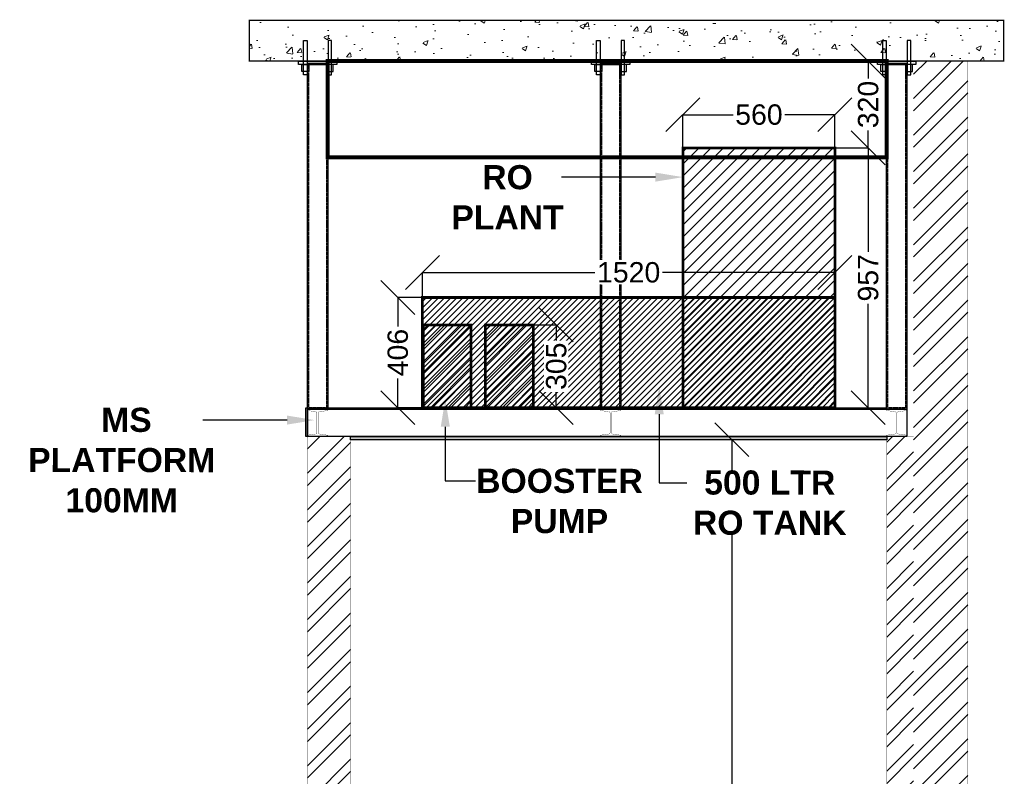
# Model space of a CAD drawing. Header units: millimetres. Extents: x -115221 to 194496, y -122556 to 375476.
# Tile 136 of 169: x 100929 to 104557, y 34078 to 36866. Entities that reach past the tile are written whole.
import ezdxf
from ezdxf import colors
from ezdxf.entities.mleader import LeaderData, LeaderLine
from ezdxf.math import Vec2, Vec3

# ---------------------------------------------------------------- set-up
doc = ezdxf.new("R2010")
doc.units = ezdxf.units.MM
doc.header["$PDMODE"] = 3
doc.header["$PDSIZE"] = -100
doc.linetypes.add('DASHED2', pattern=[0.375, 0.25, -0.125])
doc.linetypes.add('HIDDEN', pattern=[0.375, 0.25, -0.125])
for name, color, linetype in [('500 LTR RO TANK', 6, 'Continuous'), ('BOOSTER PUMP', 6, 'Continuous'), ('RO PLANT', 1, 'Continuous'), ('WALL - INTERNAL HATCH', 250, 'Continuous')]:
    doc.layers.add(name, color=color, linetype=linetype)
for name, color, linetype, lineweight in [('AC-SECTIONS', 252, 'Continuous', 9), ('CIVIL-CONSTRUCTION', 1, 'Continuous', 25), ('Equipment', 136, 'Continuous', 0), ('LL WALL', 4, 'Continuous', 0), ('WATER SUPPLY DIM', 7, 'Continuous', 0), ('WATER SUPPLY TEXT', 7, 'Continuous', 0)]:
    doc.layers.add(name, color=color, linetype=linetype, lineweight=lineweight)
doc.styles.get("Standard").update_dxf_attribs({"font": 'arial.ttf'})
doc.dimstyles.new('PLU DIM', dxfattribs={"dimtxt": 75, "dimasz": 125, "dimexe": 0.1, "dimexo": 0.1, "dimgap": 0.09, "dimtad": 0, "dimtoh": 1, "dimdec": 0, "dimzin": 0, "dimdsep": 46, "dimtxsty": 'Standard', "dimblk": 'OBLIQUE', "dimcen": 0.09, "dimclrd": 150, "dimclre": 150, "dimclrt": 1, "dimadec": 0, "dimazin": 0, "dimtfac": 1, "dimtdec": 0, "dimtofl": 0, "dimtmove": 1, "dimatfit": 3, "dimldrblk": 'OBLIQUE', "dimfxl": 1, "dimtfill": 1, "dimfrac": 1, "dimtolj": 1, "dimtzin": 0, "dimarcsym": 0})
pattern_1 = [(225, (-1600964.46, -2795409.3), (67.351921, -67.351921), []), (225, (-1601009.36, -2795409.3), (67.351921, -67.351921), [])]

# ---------------------------------------------------------------- blocks, each defined once
blk = doc.blocks.new('_Oblique')
at = {"color": 0, "linetype": 'ByBlock', "lineweight": -2}
blk.add_line((-0.5, -0.5), (0.5, 0.5), dxfattribs=at)
blk = doc.blocks.new('*D235')
at = {"layer": 'Defpoints', "color": 0, "transparency": 16777216}
for p in [(102412.9, 35842.5), (102322.2, 35436.5), (102412.9, 35436.5, 0)]:
    blk.add_point(p, dxfattribs=at)
at = {"layer": 'WATER SUPPLY DIM', "color": 150, "lineweight": -2, "transparency": 16777216}
for p, q in [((102412.8, 35842.5), (102322.1, 35842.5)), ((102322.2, 35842.5), (102322.2, 35723.9)), ((102322.2, 35436.5), (102322.2, 35555.1)), ((102412.8, 35436.5), (102322.1, 35436.5))]:
    blk.add_line(p, q, dxfattribs=at)
at = {"layer": 'WATER SUPPLY DIM', "color": 150, "lineweight": -2, "transparency": 16777216, "xscale": 125, "yscale": 125, "zscale": 125}
for p, rotation in [((102322.2, 35842.5), 90), ((102322.2, 35436.5), 270)]:
    blk.add_blockref('_Oblique', p, dxfattribs=dict(at, rotation=rotation))
at = {"layer": 'WATER SUPPLY DIM', "color": 1, "transparency": 16777216, "insert": (102322.2, 35639.5), "char_height": 75, "attachment_point": 5, "rotation": 90, "bg_fill": 3, "box_fill_scale": 1.1, "bg_fill_color": 256, "bg_fill_true_color": 13158600, "bg_fill_transparency": 0}
blk.add_mtext('\\A1;406', dxfattribs=at)
blk = doc.blocks.new('*D236')
at = {"layer": 'Defpoints', "color": 0, "transparency": 16777216}
for p in [(103932.8, 35934.8), (102412.9, 35842.5), (103932.8, 35842.5, 0)]:
    blk.add_point(p, dxfattribs=at)
at = {"layer": 'WATER SUPPLY DIM', "color": 150, "lineweight": -2, "transparency": 16777216}
for p, q in [((102412.9, 35842.6), (102412.9, 35934.9)), ((102412.9, 35934.8), (103064.4, 35934.8)), ((103932.8, 35934.8), (103281.3, 35934.8)), ((103932.8, 35842.6), (103932.8, 35934.9))]:
    blk.add_line(p, q, dxfattribs=at)
at = {"layer": 'WATER SUPPLY DIM', "color": 150, "lineweight": -2, "transparency": 16777216, "xscale": 125, "yscale": 125, "zscale": 125, "rotation": 180}
blk.add_blockref('_Oblique', (102412.9, 35934.8), dxfattribs=at)
at = {"layer": 'WATER SUPPLY DIM', "color": 150, "lineweight": -2, "transparency": 16777216, "xscale": 125, "yscale": 125, "zscale": 125}
blk.add_blockref('_Oblique', (103932.8, 35934.8), dxfattribs=at)
at = {"layer": 'WATER SUPPLY DIM', "color": 1, "transparency": 16777216, "insert": (103172.8, 35934.8), "char_height": 75, "attachment_point": 5, "bg_fill": 3, "box_fill_scale": 1.1, "bg_fill_color": 256, "bg_fill_true_color": 13158600, "bg_fill_transparency": 0}
blk.add_mtext('\\A1;1520', dxfattribs=at)
blk = doc.blocks.new('*D239')
at = {"layer": 'Defpoints', "color": 0, "transparency": 16777216}
for p in [(103932.8, 36393.5), (103932.8, 35436.5), (104055.5, 35436.5)]:
    blk.add_point(p, dxfattribs=at)
at = {"layer": 'WATER SUPPLY DIM', "color": 150, "lineweight": -2, "transparency": 16777216}
for p, q in [((103932.9, 36393.5), (104055.6, 36393.5)), ((104055.5, 36393.5), (104055.5, 35998)), ((104055.5, 35436.5), (104055.5, 35832.1)), ((103932.9, 35436.5), (104055.6, 35436.5))]:
    blk.add_line(p, q, dxfattribs=at)
at = {"layer": 'WATER SUPPLY DIM', "color": 150, "lineweight": -2, "transparency": 16777216, "xscale": 125, "yscale": 125, "zscale": 125}
for p, rotation in [((104055.5, 36393.5), 90), ((104055.5, 35436.5), 270)]:
    blk.add_blockref('_Oblique', p, dxfattribs=dict(at, rotation=rotation))
at = {"layer": 'WATER SUPPLY DIM', "color": 1, "transparency": 16777216, "insert": (104055.5, 35915), "char_height": 75, "attachment_point": 5, "rotation": 90, "bg_fill": 3, "box_fill_scale": 1.1, "bg_fill_color": 256, "bg_fill_true_color": 13158600, "bg_fill_transparency": 0}
blk.add_mtext('\\A1;957', dxfattribs=at)
blk = doc.blocks.new('*D240')
at = {"layer": 'Defpoints', "color": 0, "transparency": 16777216}
for p in [(103932.8, 36516), (103372.8, 36393.5), (103932.8, 36393.5)]:
    blk.add_point(p, dxfattribs=at)
at = {"layer": 'WATER SUPPLY DIM', "color": 150, "lineweight": -2, "transparency": 16777216}
for p, q in [((103372.8, 36393.6), (103372.8, 36516.1)), ((103372.8, 36516), (103570, 36516)), ((103932.8, 36516), (103735.6, 36516)), ((103932.8, 36393.6), (103932.8, 36516.1))]:
    blk.add_line(p, q, dxfattribs=at)
at = {"layer": 'WATER SUPPLY DIM', "color": 150, "lineweight": -2, "transparency": 16777216, "xscale": 125, "yscale": 125, "zscale": 125, "rotation": 180}
blk.add_blockref('_Oblique', (103372.8, 36516), dxfattribs=at)
at = {"layer": 'WATER SUPPLY DIM', "color": 150, "lineweight": -2, "transparency": 16777216, "xscale": 125, "yscale": 125, "zscale": 125}
blk.add_blockref('_Oblique', (103932.8, 36516), dxfattribs=at)
at = {"layer": 'WATER SUPPLY DIM', "color": 1, "transparency": 16777216, "insert": (103652.8, 36516), "char_height": 75, "attachment_point": 5, "bg_fill": 3, "box_fill_scale": 1.1, "bg_fill_color": 256, "bg_fill_true_color": 13158600, "bg_fill_transparency": 0}
blk.add_mtext('\\A1;560', dxfattribs=at)
blk = doc.blocks.new('*D241')
at = {"layer": 'Defpoints', "color": 0, "transparency": 16777216}
for p in [(102821, 35741.5, -595736.5), (102821, 35436.5), (102906, 35436.5)]:
    blk.add_point(p, dxfattribs=at)
at = {"layer": 'WATER SUPPLY DIM', "color": 150, "lineweight": -2, "transparency": 16777216}
for p, q in [((102821.1, 35741.5), (102906.1, 35741.5)), ((102906, 35741.5), (102906, 35672.2)), ((102906, 35436.5), (102906, 35505.8)), ((102821.1, 35436.5), (102906.1, 35436.5))]:
    blk.add_line(p, q, dxfattribs=at)
at = {"layer": 'WATER SUPPLY DIM', "color": 150, "lineweight": -2, "transparency": 16777216, "xscale": 125, "yscale": 125, "zscale": 125}
for p, rotation in [((102906, 35741.5), 90), ((102906, 35436.5), 270)]:
    blk.add_blockref('_Oblique', p, dxfattribs=dict(at, rotation=rotation))
at = {"layer": 'WATER SUPPLY DIM', "color": 1, "transparency": 16777216, "insert": (102906, 35589), "char_height": 75, "attachment_point": 5, "rotation": 90, "bg_fill": 3, "box_fill_scale": 1.1, "bg_fill_color": 256, "bg_fill_true_color": 13158600, "bg_fill_transparency": 0}
blk.add_mtext('\\A1;305', dxfattribs=at)
blk = doc.blocks.new('*D242')
at = {"layer": 'Defpoints', "color": 0, "transparency": 16777216}
for p in [(103932.8, 36713.5), (104055.6, 36713.5), (103932.8, 36393.5)]:
    blk.add_point(p, dxfattribs=at)
at = {"layer": 'WATER SUPPLY DIM', "color": 150, "lineweight": -2, "transparency": 16777216}
for p, q in [((103932.9, 36713.5), (104055.7, 36713.5)), ((104055.6, 36713.5), (104055.6, 36636.3)), ((104055.6, 36393.5), (104055.6, 36470.7)), ((103932.9, 36393.5), (104055.7, 36393.5))]:
    blk.add_line(p, q, dxfattribs=at)
at = {"layer": 'WATER SUPPLY DIM', "color": 150, "lineweight": -2, "transparency": 16777216, "xscale": 125, "yscale": 125, "zscale": 125}
for p, rotation in [((104055.6, 36713.5), 90), ((104055.6, 36393.5), 270)]:
    blk.add_blockref('_Oblique', p, dxfattribs=dict(at, rotation=rotation))
at = {"layer": 'WATER SUPPLY DIM', "color": 1, "transparency": 16777216, "insert": (104055.6, 36553.5), "char_height": 75, "attachment_point": 5, "rotation": 90, "bg_fill": 3, "box_fill_scale": 1.1, "bg_fill_color": 256, "bg_fill_true_color": 13158600, "bg_fill_transparency": 0}
blk.add_mtext('\\A1;320', dxfattribs=at)
blk = doc.blocks.new('*D243')
at = {"layer": 'Defpoints', "color": 0, "transparency": 16777216}
for p in [(103553.3, 35318.5), (103755.4, 35318.5), (103754.5, 32488.5)]:
    blk.add_point(p, dxfattribs=at)
at = {"layer": 'WATER SUPPLY DIM', "color": 150, "lineweight": -2, "transparency": 16777216}
for p, q in [((103755.3, 35318.5), (103553.2, 35318.5)), ((103553.3, 35318.5), (103553.3, 34016.1)), ((103553.3, 32488.5), (103553.3, 33790.9)), ((103754.4, 32488.5), (103553.2, 32488.5))]:
    blk.add_line(p, q, dxfattribs=at)
at = {"layer": 'WATER SUPPLY DIM', "color": 150, "lineweight": -2, "transparency": 16777216, "xscale": 125, "yscale": 125, "zscale": 125}
for p, rotation in [((103553.3, 35318.5), 90), ((103553.3, 32488.5), 270)]:
    blk.add_blockref('_Oblique', p, dxfattribs=dict(at, rotation=rotation))
at = {"layer": 'WATER SUPPLY DIM', "color": 1, "transparency": 16777216, "insert": (103553.3, 33903.5), "char_height": 75, "attachment_point": 5, "rotation": 90, "bg_fill": 3, "box_fill_scale": 1.1, "bg_fill_color": 256, "bg_fill_true_color": 13158600, "bg_fill_transparency": 0}
blk.add_mtext('\\A1;2830', dxfattribs=at)

msp = doc.modelspace()

# ---------------------------------------------------------------- hatches: boundary and pattern name
h = msp.add_hatch()
h.set_pattern_fill('ANSI31', color=6, scale=5)
h.set_pattern_definition([(45, (-30439.565, 57188.111), (-11.2253202, 11.2253202), [])])
h.paths.add_polyline_path([(102412.9, 35842.5), (103932.8, 35842.5), (103932.8, 35436.5), (102412.9, 35436.5)])
at = {"true_color": 0x136734}
h = msp.add_hatch(dxfattribs=at)
h.set_pattern_fill('ANSI31', color=116, scale=7)
h.set_pattern_definition([(45, (-34138.167, 55934.544), (-15.7154482, 15.7154482), [])])
h.paths.add_polyline_path([(102644.9, 35741.5), (102821, 35741.5), (102821, 35436.5), (102644.9, 35436.5)])
at = {"layer": 'CIVIL-CONSTRUCTION', "true_color": 0x000000}
h = msp.add_hatch(color=18, dxfattribs=at)
h.dxf.hatch_style = 1
h.paths.add_polyline_path([(101982.8, 35436.5), (101988.8, 35436.5), (101988.8, 35330.5), (101982.8, 35330.5)])
h = msp.add_hatch(color=18, dxfattribs=at)
h.dxf.hatch_style = 1
h.paths.add_polyline_path([(101988.8, 35436.5), (104123, 35436.5), (104123, 35430.5), (101988.8, 35430.5)])
at = {"layer": 'CIVIL-CONSTRUCTION', "true_color": 0x991b1e}
h = msp.add_hatch(color=244, dxfattribs=at)
h.dxf.hatch_style = 1
h.paths.add_polyline_path([(102147.5, 35330.5), (104123.9, 35330.5), (104123.9, 35318.5), (102147.5, 35318.5)])
at = {"layer": 'Equipment', "true_color": 0x000000}
h = msp.add_hatch(dxfattribs=at)
h.set_pattern_fill('AR-CONC', color=18)
h.set_pattern_definition([(50, (-1603822.99, -2823473.63), (182.184669, -15.9390855), [19.05, -209.55]), (355, (-1603822.99, -2823473.63), (-35.243421, 191.056845), [15.24, -167.640584]), (100.451445, (-1603807.8, -2823474.96), (146.941247, 175.117752), [16.190009, -178.090245]), (46.1842, (-1603823, -2823422.83), (271.079041, -42.042328), [28.575, -314.325]), (96.635558, (-1603800.4, -2823426.34), (237.404134, 247.426125), [24.285023, -267.135608]), (351.184151, (-1603823, -2823422.83), (237.404134, 247.426125), [22.859967, -251.459732]), (21, (-1603797.59, -2823435.53), (151.614391, -102.265198), [19.05, -209.55]), (326, (-1603797.59, -2823435.53), (61.802028, 184.187966), [15.24, -167.64]), (71.451445, (-1603784.96, -2823444.05), (213.416419, 81.922769), [16.190009, -178.089938]), (37.5, (-1603822.99, -2823473.63), (3.0886033, 84.5550389), [0, -165.608, 0, -170.18, 0, -168.275]), (7.5, (-1603822.99, -2823473.63), (66.8196625, 100.1805748), [0, -97.028, 0, -161.798, 0, -64.135]), (327.5, (-1603879.63, -2823473.63), (135.5905952, -5.728744), [0, -63.5, 0, -198.12, 0, -262.89]), (317.5, (-1603905.03, -2823473.63), (148.1291814, 25.426491), [0, -82.55, 0, -131.572, 0, -186.69])])
h.paths.add_polyline_path([(101775, 36863.5), (104554.5, 36863.5), (104554.5, 36713.5), (101775, 36713.5)])
at = {"layer": 'LL WALL'}
h = msp.add_hatch(dxfattribs=at)
h.set_pattern_fill('ANSI32', color=3, scale=10, angle=360)
h.set_pattern_definition([(45, (-1600964.46, -2795409.3), (-67.351921, 67.351921), []), (45, (-1600919.56, -2795409.3), (-67.351921, 67.351921), [])])
h.paths.add_polyline_path([(104222.9, 36713.5), (104422.9, 36713.5), (104422.9, 32208.5), (104222.9, 32208.5)])
at = {"layer": 'WALL - INTERNAL HATCH', "ltscale": 50}
h = msp.add_hatch(dxfattribs=at)
h.set_pattern_fill('ANSI32', color=5, scale=10, angle=180)
h.set_pattern_definition(pattern_1)
h.paths.add_polyline_path([(101988.8, 35330.5), (102147.5, 35330.5), (102147.5, 32208.7), (101988.8, 32208.7)])
h = msp.add_hatch(dxfattribs=at)
h.set_pattern_fill('ANSI32', color=5, scale=10, angle=180)
h.set_pattern_definition(pattern_1)
h.paths.add_polyline_path([(104123.9, 32208.5), (104222.9, 32208.5), (104222.9, 35330.5), (104123.9, 35330.5)])

# ---------------------------------------------------------------- linework, layer by layer
at = {"color": 6}
for p, q in [((101974.7, 36789.7), (101987.4, 36789.7)), ((101974.7, 36662.7), (101974.7, 36789.7)), ((101987.4, 36789.7), (101987.4, 36662.7)), ((102078, 36789.7), (102065.3, 36789.7)), ((102065.3, 36789.7), (102065.3, 36662.7)), ((102078, 36662.7), (102078, 36789.7)), ((103054.7, 36789.7), (103067.4, 36789.7)), ((103054.7, 36662.7), (103054.7, 36789.7)), ((103067.4, 36789.7), (103067.4, 36662.7)), ((103158, 36789.7), (103145.3, 36789.7)), ((103145.3, 36789.7), (103145.3, 36662.7)), ((103158, 36662.7), (103158, 36789.7)), ((104108.9, 36789.7), (104121.6, 36789.7)), ((104108.9, 36662.7), (104108.9, 36789.7)), ((104121.6, 36789.7), (104121.6, 36662.7)), ((104212.2, 36789.7), (104199.5, 36789.7)), ((104199.5, 36789.7), (104199.5, 36662.7)), ((104212.2, 36662.7), (104212.2, 36789.7)), ((101955.7, 36713.5), (102097, 36713.5)), ((101955.7, 36700.8), (101955.7, 36713.5)), ((102097, 36700.8), (101955.7, 36700.8)), ((101968.4, 36700.8), (101993.8, 36700.8)), ((101968.4, 36675.4), (101968.4, 36700.8)), ((101993.8, 36700.8), (101993.8, 36675.4)), ((102084.3, 36700.8), (102058.9, 36700.8)), ((102058.9, 36700.8), (102058.9, 36675.4)), ((102084.3, 36675.4), (102084.3, 36700.8)), ((102097, 36713.5), (102097, 36700.8)), ((103035.7, 36713.5), (103177, 36713.5)), ((103035.7, 36700.8), (103035.7, 36713.5)), ((103177, 36700.8), (103035.7, 36700.8)), ((103048.4, 36700.8), (103073.8, 36700.8)), ((103048.4, 36675.4), (103048.4, 36700.8)), ((103073.8, 36700.8), (103073.8, 36675.4)), ((103164.3, 36700.8), (103138.9, 36700.8)), ((103138.9, 36700.8), (103138.9, 36675.4)), ((103164.3, 36675.4), (103164.3, 36700.8)), ((103177, 36713.5), (103177, 36700.8)), ((104089.9, 36713.5), (104231.2, 36713.5)), ((104089.9, 36700.8), (104089.9, 36713.5)), ((104231.2, 36700.8), (104089.9, 36700.8)), ((104102.6, 36700.8), (104128, 36700.8)), ((104102.6, 36675.4), (104102.6, 36700.8)), ((104128, 36700.8), (104128, 36675.4)), ((104218.5, 36700.8), (104193.1, 36700.8)), ((104193.1, 36700.8), (104193.1, 36675.4)), ((104218.5, 36675.4), (104218.5, 36700.8)), ((104231.2, 36713.5), (104231.2, 36700.8)), ((101993.8, 36675.4), (101968.4, 36675.4)), ((101987.4, 36662.7), (101974.7, 36662.7)), ((102058.9, 36675.4), (102084.3, 36675.4)), ((102065.3, 36662.7), (102078, 36662.7)), ((103073.8, 36675.4), (103048.4, 36675.4)), ((103067.4, 36662.7), (103054.7, 36662.7)), ((103138.9, 36675.4), (103164.3, 36675.4)), ((103145.3, 36662.7), (103158, 36662.7)), ((104128, 36675.4), (104102.6, 36675.4)), ((104121.6, 36662.7), (104108.9, 36662.7)), ((104193.1, 36675.4), (104218.5, 36675.4)), ((104199.5, 36662.7), (104212.2, 36662.7))]:
    msp.add_line(p, q, dxfattribs=at)
at = {"color": 6, "linetype": 'Continuous', "lineweight": 0}
for p, q in [((102077.8, 36767), (102077.8, 36767)), ((103157.8, 36767), (103157.8, 36767)), ((104212, 36767), (104212, 36767))]:
    msp.add_line(p, q, dxfattribs=at)
at = {"color": 6, "linetype": 'DASHED2'}
for p, q in [((101992, 36700.8), (102058.1, 36700.8)), ((103072.1, 36700.8), (103138.1, 36700.8)), ((104126.2, 36700.8), (104192.3, 36700.8))]:
    msp.add_line(p, q, dxfattribs=at)
at = {"color": 1}
for points in [[(101988.8, 36705.9), (102063.8, 36705.9), (102063.8, 35430.5), (101988.8, 35430.5)], [(103068.9, 36705.9), (103143.9, 36705.9), (103143.9, 35430.5), (103068.9, 35430.5)], [(104123, 36705.9), (104198, 36705.9), (104198, 35430.5), (104123, 35430.5)]]:
    msp.add_lwpolyline(points, close=True, dxfattribs=at)
at = {"color": 1, "linetype": 'DASHED2'}
for points in [[(101993.9, 36700.8), (102058.8, 36700.8), (102058.8, 35435.6), (101993.9, 35435.6)], [(103073.9, 36700.8), (103138.8, 36700.8), (103138.8, 35435.6), (103073.9, 35435.6)], [(104128.1, 36700.8), (104193, 36700.8), (104193, 35435.6), (104128.1, 35435.6)]]:
    msp.add_lwpolyline(points, close=True, dxfattribs=at)
at = {"color": 18, "linetype": 'Continuous', "lineweight": 0, "ltscale": 8, "true_color": 0x000000, "const_width": 1}
for points in [[(102024.1, 35344), (102024.1, 35417, 0.414214), (102019.6, 35421.5), (101988.8, 35426), (101988.8, 35430.5), (102063.8, 35430.5), (102063.8, 35426), (102033.1, 35421.5, 0.414214), (102028.6, 35417), (102028.6, 35344, 0.414214), (102033.1, 35339.5), (102063.8, 35335), (102063.8, 35330.5), (101988.8, 35330.5), (101988.8, 35335), (102019.6, 35339.5, 0.414214)], [(103104.1, 35344), (103104.1, 35417, 0.414214), (103099.6, 35421.5), (103068.9, 35426), (103068.9, 35430.5), (103143.9, 35430.5), (103143.9, 35426), (103113.1, 35421.5, 0.414214), (103108.6, 35417), (103108.6, 35344, 0.414214), (103113.1, 35339.5), (103143.9, 35335), (103143.9, 35330.5), (103068.9, 35330.5), (103068.9, 35335), (103099.6, 35339.5, 0.414214)], [(104158.3, 35344), (104158.3, 35417, 0.414214), (104153.8, 35421.5), (104123, 35426), (104123, 35430.5), (104198, 35430.5), (104198, 35426), (104167.3, 35421.5, 0.414214), (104162.8, 35417), (104162.8, 35344, 0.414214), (104167.3, 35339.5), (104198, 35335), (104198, 35330.5), (104123, 35330.5), (104123, 35335), (104153.8, 35339.5, 0.414214)]]:
    msp.add_lwpolyline(points, format="xyb", close=True, dxfattribs=at)
at = {"layer": '500 LTR RO TANK', "color": 6, "const_width": 10}
msp.add_lwpolyline([(102412.9, 35842.5), (103932.8, 35842.5), (103932.8, 35436.5), (102412.9, 35436.5)], close=True, dxfattribs=at)
at = {"layer": 'AC-SECTIONS', "linetype": 'HIDDEN', "ltscale": 100, "const_width": 15}
msp.add_lwpolyline([(102063.8, 36713.5), (104123.9, 36713.5), (104123.9, 36358.5), (102063.8, 36358.5)], close=True, dxfattribs=at)
at = {"layer": 'BOOSTER PUMP', "color": 116, "true_color": 0x136734, "const_width": 10}
msp.add_lwpolyline([(102644.9, 35741.5), (102821, 35741.5), (102821, 35436.5), (102644.9, 35436.5)], close=True, dxfattribs=at)
at = {"layer": 'CIVIL-CONSTRUCTION', "color": 18, "true_color": 0x000000, "const_width": 1}
for points in [[(104222.9, 36713.5), (104422.9, 36713.5), (104422.9, 32208.5), (104222.9, 32208.5)], [(101988.8, 35330.5), (102147.5, 35330.5), (102147.5, 32208.7), (101988.8, 32208.7)], [(104123.9, 32208.5), (104222.9, 32208.5), (104222.9, 35330.5), (104123.9, 35330.5)]]:
    msp.add_lwpolyline(points, close=True, dxfattribs=at)
at = {"layer": 'CIVIL-CONSTRUCTION', "color": 18, "true_color": 0x000000}
for points in [[(101982.8, 35436.5), (101988.8, 35436.5), (101988.8, 35330.5), (101982.8, 35330.5)], [(101988.8, 35436.5), (104123, 35436.5), (104123, 35430.5), (101988.8, 35430.5)], [(101988.8, 35430.5), (104198, 35430.5), (104198, 35330.5), (101988.8, 35330.5)], [(102147.5, 35330.5), (104123.9, 35330.5), (104123.9, 35318.5), (102147.5, 35318.5)]]:
    msp.add_lwpolyline(points, close=True, dxfattribs=at)
at = {"layer": 'Equipment', "color": 18, "ltscale": 50, "true_color": 0x000000, "const_width": 5}
msp.add_lwpolyline([(101775, 36863.5), (104554.5, 36863.5), (104554.5, 36713.5), (101775, 36713.5)], close=True, dxfattribs=at)

# ---------------------------------------------------------------- next in the draw order: dimensions: what is measured, and where the dimension line sits
at = {"layer": 'WATER SUPPLY DIM'}
for base, p1, p2, picture, middle in [((102322.2, 35436.5, 0), (102412.9, 35842.5, 0), (102412.9, 35436.5), '*D235', (102322.2, 35639.5, 0)), ((103553.3, 35318.5), (103754.5, 32488.5), (103755.4, 35318.5), '*D243', (103553.3, 33903.5))]:
    dim = msp.add_linear_dim(base=base, p1=p1, p2=p2, angle=90, dimstyle='PLU DIM', dxfattribs=at)
    dim.commit()
    dim.dimension.update_dxf_attribs({"geometry": picture, "text_midpoint": middle})

# ---------------------------------------------------------------- next in the draw order: leaders
at = {"layer": 'WATER SUPPLY TEXT'}
ml = msp.add_multileader_mtext('Standard', dxfattribs=at)
ml.set_content('\\pxqc,tc1;{\\fArial|b1|i0|c0|p34;\\C1; MS PLATFORM 100MM}', color=256)
ml.set_leader_properties(color=7)
ml.build(insert=Vec2(0, 0))
ml.multileader.update_dxf_attribs({"dogleg_length": 3.99, "arrow_head_size": 101.6})
ctx = ml.context
ctx.base_point, ctx.char_height, ctx.arrow_head_size, ctx.landing_gap_size, ctx.plane_origin, ctx.plane_x_axis, ctx.plane_y_axis = Vec3(100926.6, 35391.2), 88.9, 101.6, 2.29, Vec3(101844.4, 33871.9), Vec3(1, -0.000719), Vec3(0.000719, 1)
notes = []
notes.append((ctx, [(1, (1, 1, 0), (101704.7, 35390.6), (-1, 0.000719), 101.4, [(0, [(102015.4, 35390.8)], 0, [])])]))
ctx.mtext.insert, ctx.mtext.text_direction, ctx.mtext.rotation, ctx.mtext.width, ctx.mtext.defined_height, ctx.mtext.flow_direction = Vec3(100929, 35436.4), Vec3(1, -0.000719), 6.282466, 751.384, 85.5, 5
ctx.mtext.has_bg_fill, ctx.mtext.bg_color, ctx.mtext.bg_scale_factor, ctx.mtext.bg_transparency, ctx.mtext.use_window_bg_color = 1, -1073741824, 1, 0, 1
for ctx, leaders in notes:
    for number, flags, end, landing, length, lines in leaders:
        leader = LeaderData()
        leader.index, (leader.has_last_leader_line, leader.has_dogleg_vector, leader.attachment_direction) = number, flags
        leader.last_leader_point, leader.dogleg_vector, leader.dogleg_length = Vec3(end), Vec3(landing), length
        for number, points, colour, breaks in lines:
            line = LeaderLine()
            line.index, line.vertices, line.color, line.breaks = number, Vec3.list(points), colors.encode_raw_color(colour), breaks
            leader.lines.append(line)
        ctx.leaders.append(leader)

# ---------------------------------------------------------------- next in the draw order: hatches: boundary and pattern name
at = {"true_color": 0x136734}
h = msp.add_hatch(dxfattribs=at)
h.set_pattern_fill('ANSI31', color=116, scale=7)
h.set_pattern_definition([(45, (-34056.381, 55934.544), (-15.7154482, 15.7154482), [])])
h.paths.add_polyline_path([(102415.6, 35741.5), (102591.6, 35741.5), (102591.6, 35436.5), (102415.6, 35436.5)])

# ---------------------------------------------------------------- next in the draw order: linework, layer by layer
at = {"layer": 'BOOSTER PUMP', "color": 116, "true_color": 0x136734, "const_width": 10}
msp.add_lwpolyline([(102415.6, 35741.5), (102591.6, 35741.5), (102591.6, 35436.5), (102415.6, 35436.5)], close=True, dxfattribs=at)

# ---------------------------------------------------------------- next in the draw order: dimensions: what is measured, and where the dimension line sits
at = {"layer": 'WATER SUPPLY DIM'}
dim = msp.add_linear_dim(base=(103932.8, 35934.8, 0), p1=(102412.9, 35842.5, 0), p2=(103932.8, 35842.5), dimstyle='PLU DIM', dxfattribs=at)
dim.commit()
dim.dimension.update_dxf_attribs({"geometry": '*D236', "text_midpoint": (103172.8, 35934.8, 0)})

# ---------------------------------------------------------------- next in the draw order: linework, layer by layer
at = {"layer": 'RO PLANT', "color": 32, "true_color": 0xcd6928, "const_width": 10}
msp.add_lwpolyline([(103372.8, 36393.5), (103932.8, 36393.5), (103932.8, 35436.5), (103372.8, 35436.5)], close=True, dxfattribs=at)

# ---------------------------------------------------------------- next in the draw order: leaders
at = {"layer": 'WATER SUPPLY TEXT'}
ml = msp.add_multileader_mtext('Standard', dxfattribs=at)
ml.set_content('\\pxqc,tc1;{\\fArial|b1|i0|c0|p34;\\C116;\\c3434259;BOOSTER PUMP}', color=256)
ml.set_leader_properties(color=7)
ml.build(insert=Vec2(0, 0))
ml.multileader.update_dxf_attribs({"dogleg_length": 3.99, "arrow_head_size": 101.6})
ctx = ml.context
ctx.base_point, ctx.char_height, ctx.arrow_head_size, ctx.landing_gap_size, ctx.plane_origin, ctx.plane_x_axis, ctx.plane_y_axis = Vec3(102608.4, 35166.4, 595736.5), 88.9, 101.6, 2.29, Vec3(105123.1, 33303.3, 595736.5), Vec3(1, -0.000719), Vec3(0.000719, 1)
notes = []
notes.append((ctx, [(0, (1, 1, 0), (102497, 35166.4, 595736.5), (1, -0.000719), 111.3, [(0, [(102497, 35467.8, 595736.5)], 0, [])])]))
ctx.mtext.insert, ctx.mtext.text_direction, ctx.mtext.rotation, ctx.mtext.width, ctx.mtext.defined_height, ctx.mtext.flow_direction = Vec3(102610.7, 35211.6, 595736.5), Vec3(1, -0.000719), 6.282466, 614.335, 221.2, 5
ctx.mtext.has_bg_fill, ctx.mtext.bg_color, ctx.mtext.bg_scale_factor, ctx.mtext.bg_transparency, ctx.mtext.use_window_bg_color = 1, -1073741824, 1, 0, 1
for ctx, leaders in notes:
    for number, flags, end, landing, length, lines in leaders:
        leader = LeaderData()
        leader.index, (leader.has_last_leader_line, leader.has_dogleg_vector, leader.attachment_direction) = number, flags
        leader.last_leader_point, leader.dogleg_vector, leader.dogleg_length = Vec3(end), Vec3(landing), length
        for number, points, colour, breaks in lines:
            line = LeaderLine()
            line.index, line.vertices, line.color, line.breaks = number, Vec3.list(points), colors.encode_raw_color(colour), breaks
            leader.lines.append(line)
        ctx.leaders.append(leader)

# ---------------------------------------------------------------- next in the draw order: dimensions: what is measured, and where the dimension line sits
at = {"layer": 'WATER SUPPLY DIM'}
for base, p1, p2, picture, middle in [((104055.5, 35436.5), (103932.8, 36393.5), (103932.8, 35436.5), '*D239', (104055.5, 35915)), ((102906, 35436.5, 595736.5), (102821, 35741.5), (102821, 35436.5, 595736.5), '*D241', (102906, 35589, 595736.5))]:
    dim = msp.add_linear_dim(base=base, p1=p1, p2=p2, angle=90, dimstyle='PLU DIM', dxfattribs=at)
    dim.commit()
    dim.dimension.update_dxf_attribs({"geometry": picture, "text_midpoint": middle})

# ---------------------------------------------------------------- next in the draw order: leaders
at = {"layer": 'WATER SUPPLY TEXT'}
ml = msp.add_multileader_mtext('Standard', dxfattribs=at)
ml.set_content('\\pxqc,tc1;{\\fArial|b1|i0|c0|p34;\\C32;\\c2648525;RO PLANT}', color=256)
ml.set_leader_properties(color=7)
ml.build(insert=Vec2(0, 0))
ml.multileader.update_dxf_attribs({"dogleg_length": 3.99, "arrow_head_size": 101.6})
ctx = ml.context
ctx.base_point, ctx.char_height, ctx.arrow_head_size, ctx.landing_gap_size, ctx.plane_origin, ctx.plane_x_axis, ctx.plane_y_axis = Vec3(102518, 36285.9), 88.9, 101.6, 2.29, Vec3(104077, 34212.1), Vec3(1, -0.000719), Vec3(0.000719, 1)
notes = []
notes.append((ctx, [(1, (1, 1, 0), (102970.8, 36285.6), (-1, 0.000719), 45.8, [(0, [(103372.8, 36286)], 0, [])])]))
ctx.mtext.insert, ctx.mtext.text_direction, ctx.mtext.rotation, ctx.mtext.width, ctx.mtext.defined_height, ctx.mtext.flow_direction = Vec3(102520.3, 36330.4), Vec3(1, -0.000719), 6.282466, 412.279, 221.2, 5
ctx.mtext.has_bg_fill, ctx.mtext.bg_color, ctx.mtext.bg_scale_factor, ctx.mtext.bg_transparency, ctx.mtext.use_window_bg_color = 1, -1073741824, 1, 0, 1
for ctx, leaders in notes:
    for number, flags, end, landing, length, lines in leaders:
        leader = LeaderData()
        leader.index, (leader.has_last_leader_line, leader.has_dogleg_vector, leader.attachment_direction) = number, flags
        leader.last_leader_point, leader.dogleg_vector, leader.dogleg_length = Vec3(end), Vec3(landing), length
        for number, points, colour, breaks in lines:
            line = LeaderLine()
            line.index, line.vertices, line.color, line.breaks = number, Vec3.list(points), colors.encode_raw_color(colour), breaks
            leader.lines.append(line)
        ctx.leaders.append(leader)

# ---------------------------------------------------------------- next in the draw order: dimensions: what is measured, and where the dimension line sits
at = {"layer": 'WATER SUPPLY DIM'}
dim = msp.add_linear_dim(base=(103932.8, 36516), p1=(103372.8, 36393.5), p2=(103932.8, 36393.5), dimstyle='PLU DIM', dxfattribs=at)
dim.commit()
dim.dimension.update_dxf_attribs({"geometry": '*D240', "text_midpoint": (103652.8, 36516)})

# ---------------------------------------------------------------- next in the draw order: hatches: boundary and pattern name
at = {"true_color": 0xcd6928}
h = msp.add_hatch(dxfattribs=at)
h.set_pattern_fill('ANSI31', color=32, scale=10)
h.set_pattern_definition([(45, (-33687.28, 55934.544), (-22.45064, 22.45064), [])])
h.paths.add_polyline_path([(103372.8, 36393.5), (103932.8, 36393.5), (103932.8, 35436.5), (103372.8, 35436.5)])

# ---------------------------------------------------------------- next in the draw order: dimensions: what is measured, and where the dimension line sits
at = {"layer": 'WATER SUPPLY DIM'}
dim = msp.add_linear_dim(base=(104055.6, 36713.5), p1=(103932.8, 36393.5), p2=(103932.8, 36713.5), angle=90, dimstyle='PLU DIM', dxfattribs=at)
dim.commit()
dim.dimension.update_dxf_attribs({"geometry": '*D242', "text_midpoint": (104055.6, 36553.5)})

# ---------------------------------------------------------------- next in the draw order: leaders
at = {"layer": 'WATER SUPPLY TEXT'}
ml = msp.add_multileader_mtext('Standard', dxfattribs=at)
ml.set_content('\\pxqc,tc1;{\\fArial|b1|i0|c0|p34;\\C6;500 LTR RO TANK}', color=256)
ml.set_leader_properties(color=7)
ml.build(insert=Vec2(0, 0))
ml.multileader.update_dxf_attribs({"dogleg_length": 3.99, "arrow_head_size": 101.6})
ctx = ml.context
ctx.base_point, ctx.char_height, ctx.arrow_head_size, ctx.landing_gap_size, ctx.plane_origin, ctx.plane_x_axis, ctx.plane_y_axis = Vec3(103387.2, 35160), 88.9, 101.6, 2.29, Vec3(105134.1, 33547.1), Vec3(1, -0.000719), Vec3(0.000719, 1)
notes = []
notes.append((ctx, [(0, (1, 1, 0), (103285.7, 35160.1), (1, -0.000719), 101.4, [(0, [(103285.3, 35513.7)], 0, [])])]))
ctx.mtext.insert, ctx.mtext.text_direction, ctx.mtext.rotation, ctx.mtext.width, ctx.mtext.defined_height, ctx.mtext.flow_direction = Vec3(103389.5, 35205.3), Vec3(1, -0.000719), 6.282466, 606.408, 221.2, 5
ctx.mtext.has_bg_fill, ctx.mtext.bg_color, ctx.mtext.bg_scale_factor, ctx.mtext.bg_transparency, ctx.mtext.use_window_bg_color = 1, -1073741824, 1, 0, 1
for ctx, leaders in notes:
    for number, flags, end, landing, length, lines in leaders:
        leader = LeaderData()
        leader.index, (leader.has_last_leader_line, leader.has_dogleg_vector, leader.attachment_direction) = number, flags
        leader.last_leader_point, leader.dogleg_vector, leader.dogleg_length = Vec3(end), Vec3(landing), length
        for number, points, colour, breaks in lines:
            line = LeaderLine()
            line.index, line.vertices, line.color, line.breaks = number, Vec3.list(points), colors.encode_raw_color(colour), breaks
            leader.lines.append(line)
        ctx.leaders.append(leader)

doc.saveas('drawing.dxf')
